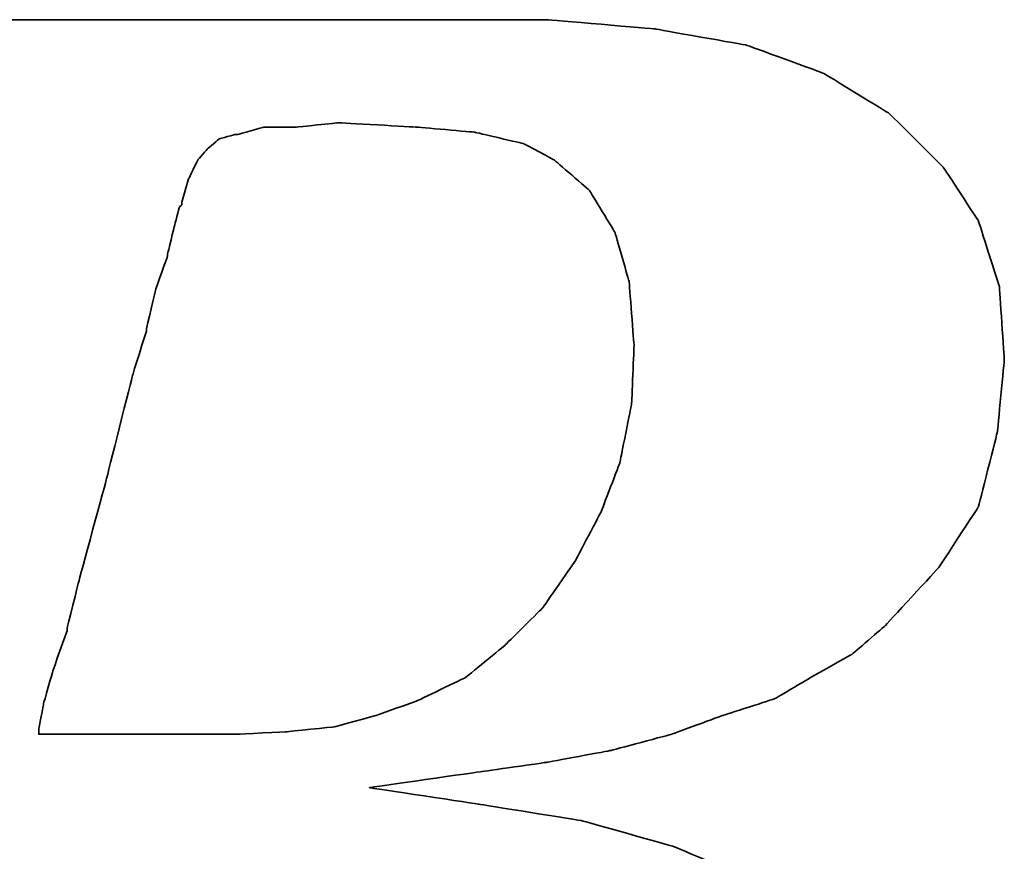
# Model space of a CAD drawing. Header units: millimetres. Extents: x 297 to 544, y 73 to 152.
# Tile 32 of 53: x 472.811 to 473.718, y 96.738 to 97.505. Entities that reach past the tile are written whole.
import ezdxf

# ---------------------------------------------------------------- set-up
doc = ezdxf.new("R2010")
doc.units = ezdxf.units.MM
doc.header["$LTSCALE"] = 0.1
doc.layers.add('DIM', color=4, linetype='CONTINUOUS')
doc.layers.add('layer 1', color=7, linetype='CONTINUOUS')

# ---------------------------------------------------------------- blocks, each defined once
blk = doc.blocks.new('TBI MOTION logo(完整正式版)')
at = {"layer": 'layer 1', "color": 22, "lineweight": 35}
for points, knots in [([(-64.65375, -6.86375), (-64.65375, -6.86375), (-64.84375, -7.29625), (-64.84375, -7.29625), (-64.84375, -7.29625), (-64.84375, -7.29625), (-64.86875, -7.34375), (-64.86875, -7.34375), (-64.86875, -7.34375), (-64.86875, -7.34375), (-64.86875, -7.36875), (-64.86875, -7.36875), (-64.86875, -7.36875), (-64.86875, -7.36875), (-65.15375, -7.65375), (-65.15375, -7.65375), (-65.15375, -7.65375), (-65.15375, -7.65375), (-65.17875, -7.65375), (-65.17875, -7.65375), (-65.17875, -7.65375), (-65.17875, -7.65375), (-65.20375, -7.67875), (-65.20375, -7.67875), (-65.20375, -7.67875), (-65.20375, -7.67875), (-65.58875, -7.87125), (-65.58875, -7.87125), (-65.58875, -7.87125), (-65.58875, -7.87125), (-65.63375, -7.87125), (-65.63375, -7.87125), (-65.63375, -7.87125), (-65.63375, -7.87125), (-65.65875, -7.89375), (-65.65875, -7.89375), (-65.65875, -7.89375), (-65.65875, -7.89375), (-66.09375, -7.94375), (-66.09375, -7.94375), (-66.09375, -7.94375), (-66.09375, -7.94375), (-66.11375, -7.94375), (-66.11375, -7.94375), (-66.11375, -7.94375), (-66.11375, -7.94375), (-66.16375, -7.94375), (-66.16375, -7.94375), (-66.16375, -7.94375), (-66.16375, -7.94375), (-66.30875, -7.94375), (-66.30875, -7.94375), (-66.30875, -7.94375), (-66.30875, -7.94375), (-66.69375, -7.94375), (-66.69375, -7.94375), (-66.69375, -7.94375), (-66.69375, -7.94375), (-67.07375, -7.94375), (-67.07375, -7.94375), (-67.07375, -7.94375), (-67.07375, -7.94375), (-67.12375, -7.94375), (-67.12375, -7.94375), (-67.12375, -7.94375), (-67.12375, -7.94375), (-67.12375, -7.96625), (-67.12375, -7.96625), (-67.12375, -7.96625), (-67.12375, -7.96625), (-67.14875, -7.99125), (-67.14875, -7.99125), (-67.14875, -7.99125), (-67.14875, -7.99125), (-67.24375, -8.34875), (-67.24375, -8.34875), (-67.24375, -8.34875), (-67.24375, -8.34875), (-67.31375, -8.68625), (-67.31375, -8.68625), (-67.31375, -8.68625), (-67.31375, -8.68625), (-67.26875, -8.68625), (-67.26875, -8.68625), (-67.26875, -8.68625), (-67.26875, -8.68625), (-67.07375, -8.68625), (-67.07375, -8.68625), (-67.07375, -8.68625), (-67.07375, -8.68625), (-66.54875, -8.68625), (-66.54875, -8.68625), (-66.54875, -8.68625), (-66.54875, -8.68625), (-65.82625, -8.68625), (-65.82625, -8.68625), (-65.82625, -8.68625), (-65.82625, -8.68625), (-65.01375, -8.68625), (-65.01375, -8.68625), (-65.01375, -8.68625), (-65.01375, -8.68625), (-64.05375, -8.68625), (-64.05375, -8.68625), (-64.05375, -8.68625), (-64.05375, -8.68625), (-62.08375, -8.68625), (-62.08375, -8.68625), (-62.08375, -8.68625), (-62.08375, -8.68625), (-60.06875, -8.68625), (-60.06875, -8.68625), (-60.06875, -8.68625), (-60.06875, -8.68625), (-59.10875, -8.68625), (-59.10875, -8.68625), (-59.10875, -8.68625), (-59.10875, -8.68625), (-58.29375, -8.68625), (-58.29375, -8.68625), (-58.29375, -8.68625), (-58.29375, -8.68625), (-57.57375, -8.68625), (-57.57375, -8.68625), (-57.57375, -8.68625), (-57.57375, -8.68625), (-57.04875, -8.68625), (-57.04875, -8.68625), (-57.04875, -8.68625), (-57.04875, -8.68625), (-56.85375, -8.68625), (-56.85375, -8.68625), (-56.85375, -8.68625), (-56.85375, -8.68625), (-56.70875, -8.68625), (-56.70875, -8.68625), (-56.70875, -8.68625), (-56.70875, -8.68625), (-56.61375, -8.68625), (-56.61375, -8.68625), (-56.61375, -8.68625), (-56.61375, -8.68625), (-56.56875, -8.68625), (-56.56875, -8.68625), (-56.56875, -8.68625), (-56.56875, -8.68625), (-55.65375, -8.63875), (-55.65375, -8.63875), (-55.65375, -8.63875), (-55.65375, -8.63875), (-54.76875, -8.51875), (-54.76875, -8.51875), (-54.76875, -8.51875), (-54.76875, -8.51875), (-53.90375, -8.30375), (-53.90375, -8.30375), (-53.90375, -8.30375), (-53.90375, -8.30375), (-53.08875, -8.03875), (-53.08875, -8.03875), (-53.08875, -8.03875), (-53.08875, -8.03875), (-52.34375, -7.65375), (-52.34375, -7.65375), (-52.34375, -7.65375), (-52.34375, -7.65375), (-51.69875, -7.29625), (-51.69875, -7.29625), (-51.69875, -7.29625), (-51.69875, -7.29625), (-51.21875, -6.91125), (-51.21875, -6.91125), (-51.21875, -6.91125), (-51.21875, -6.91125), (-50.83375, -6.50375), (-50.83375, -6.50375), (-50.83375, -6.50375), (-50.83375, -6.50375), (-50.44875, -5.94875), (-50.44875, -5.94875), (-50.44875, -5.94875), (-50.44875, -5.94875), (-50.13875, -5.30375), (-50.13875, -5.30375), (-50.13875, -5.30375), (-50.13875, -5.30375), (-49.99375, -4.65375), (-49.99375, -4.65375), (-49.99375, -4.65375), (-49.99375, -4.65375), (-49.92375, -3.98375), (-49.92375, -3.98375), (-49.92375, -3.98375), (-49.92375, -3.98375), (-49.99375, -3.19374), (-49.99375, -3.19374), (-49.99375, -3.19374), (-49.99375, -3.19374), (-50.23374, -2.44874), (-50.23374, -2.44874), (-50.23374, -2.44874), (-50.23374, -2.44874), (-50.59375, -1.87374), (-50.59375, -1.87374), (-50.59375, -1.87374), (-50.59375, -1.87374), (-51.09875, -1.31874), (-51.09875, -1.31874), (-51.09875, -1.31874), (-51.09875, -1.31874), (-51.74375, -0.81875), (-51.74375, -0.81875), (-51.74375, -0.81875), (-51.74375, -0.81875), (-52.53875, -0.48125), (-52.53875, -0.48125), (-52.53875, -0.48125), (-52.53875, -0.48125), (-53.47375, -0.21875), (-53.47375, -0.21875), (-53.47375, -0.21875), (-53.47375, -0.21875), (-54.52875, -0.04874), (-54.52875, -0.04874), (-54.52875, -0.04874), (-54.52875, -0.04874), (-55.65375, 0.12125), (-55.65375, 0.12125), (-55.65375, 0.12125), (-55.65375, 0.12125), (-54.50375, 0.28624), (-54.50375, 0.28624), (-54.50375, 0.28624), (-54.50375, 0.28624), (-53.83375, 0.38124), (-53.83375, 0.38124), (-53.83375, 0.38124), (-53.83375, 0.38124), (-53.18375, 0.50125), (-53.18375, 0.50125), (-53.18375, 0.50125), (-53.18375, 0.50125), (-52.55875, 0.66874), (-52.55875, 0.66874), (-52.55875, 0.66874), (-52.55875, 0.66874), (-52.03375, 0.86124), (-52.03375, 0.86124), (-52.03375, 0.86124), (-52.03375, 0.86124), (-51.50374, 1.03124), (-51.50374, 1.03124), (-51.50374, 1.03124), (-51.50374, 1.03124), (-51.09875, 1.27125), (-51.09875, 1.27125), (-51.09875, 1.27125), (-51.09875, 1.27125), (-50.71375, 1.48624), (-50.71375, 1.48624), (-50.71375, 1.48624), (-50.71375, 1.48624), (-50.37625, 1.77625), (-50.37625, 1.77625), (-50.37625, 1.77625), (-50.37625, 1.77625), (-49.82375, 2.37625), (-49.82375, 2.37625), (-49.82375, 2.37625), (-49.82375, 2.37625), (-49.41875, 2.99625), (-49.41875, 2.99625), (-49.41875, 2.99625), (-49.41875, 2.99625), (-49.22375, 3.76625), (-49.22375, 3.76625), (-49.22375, 3.76625), (-49.22375, 3.76625), (-49.15375, 4.50874), (-49.15375, 4.50874), (-49.15375, 4.50874), (-49.15375, 4.50874), (-49.20375, 5.25125), (-49.20375, 5.25125), (-49.20375, 5.25125), (-49.20375, 5.25125), (-49.41875, 5.92625), (-49.41875, 5.92625), (-49.41875, 5.92625), (-49.41875, 5.92625), (-49.77875, 6.47625), (-49.77875, 6.47625), (-49.77875, 6.47625), (-49.77875, 6.47625), (-50.33125, 7.02624), (-50.33125, 7.02624), (-50.33125, 7.02624), (-50.33125, 7.02624), (-51.00125, 7.43625), (-51.00125, 7.43625), (-51.00125, 7.43625), (-51.00125, 7.43625), (-51.79375, 7.72625), (-51.79375, 7.72625), (-51.79375, 7.72625), (-51.79375, 7.72625), (-52.72875, 7.89124), (-52.72875, 7.89124), (-52.72875, 7.89124), (-52.72875, 7.89124), (-53.83375, 7.98625), (-53.83375, 7.98625), (-53.83375, 7.98625), (-53.83375, 7.98625), (-53.92875, 7.98625), (-53.92875, 7.98625), (-53.92875, 7.98625), (-53.92875, 7.98625), (-54.26375, 7.98625), (-54.26375, 7.98625), (-54.26375, 7.98625), (-54.26375, 7.98625), (-54.74375, 7.98625), (-54.74375, 7.98625), (-54.74375, 7.98625), (-54.74375, 7.98625), (-55.36875, 7.98625), (-55.36875, 7.98625), (-55.36875, 7.98625), (-55.36875, 7.98625), (-56.13375, 7.98625), (-56.13375, 7.98625), (-56.13375, 7.98625), (-56.13375, 7.98625), (-56.94875, 7.98625), (-56.94875, 7.98625), (-56.94875, 7.98625), (-56.94875, 7.98625), (-58.77625, 7.98625), (-58.77625, 7.98625), (-58.77625, 7.98625), (-58.77625, 7.98625), (-60.59875, 7.98625), (-60.59875, 7.98625), (-60.59875, 7.98625), (-60.59875, 7.98625), (-61.41375, 7.98625), (-61.41375, 7.98625), (-61.41375, 7.98625), (-61.41375, 7.98625), (-62.17875, 7.98625), (-62.17875, 7.98625), (-62.17875, 7.98625), (-62.17875, 7.98625), (-62.80375, 7.98625), (-62.80375, 7.98625), (-62.80375, 7.98625), (-62.80375, 7.98625), (-63.30625, 7.98625), (-63.30625, 7.98625), (-63.30625, 7.98625), (-63.30625, 7.98625), (-63.57375, 7.98625), (-63.57375, 7.98625), (-63.57375, 7.98625), (-63.57375, 7.98625), (-63.57375, 7.96375), (-63.57375, 7.96375), (-63.57375, 7.96375), (-63.57375, 7.96375), (-63.59875, 7.94125), (-63.59875, 7.94125), (-63.59875, 7.94125), (-63.59875, 7.94125), (-63.69375, 7.55625), (-63.69375, 7.55625), (-63.69375, 7.55625), (-63.69375, 7.55625), (-63.76375, 7.24624), (-63.76375, 7.24624), (-63.76375, 7.24624), (-63.76375, 7.24624), (-63.23875, 7.24624), (-63.23875, 7.24624), (-63.23875, 7.24624), (-63.23875, 7.24624), (-62.75875, 7.24624), (-62.75875, 7.24624), (-62.75875, 7.24624), (-62.75875, 7.24624), (-62.61125, 7.24624), (-62.61125, 7.24624), (-62.61125, 7.24624), (-62.61125, 7.24624), (-62.56625, 7.24624), (-62.56625, 7.24624), (-62.56625, 7.24624), (-62.56625, 7.24624), (-62.22875, 7.24624), (-62.22875, 7.24624), (-62.22875, 7.24624), (-62.22875, 7.24624), (-62.20375, 7.24624), (-62.20375, 7.24624), (-62.20375, 7.24624), (-62.20375, 7.24624), (-62.17875, 7.21875), (-62.17875, 7.21875), (-62.17875, 7.21875), (-62.17875, 7.21875), (-61.96375, 7.17125), (-61.96375, 7.17125), (-61.96375, 7.17125), (-61.96375, 7.17125), (-61.72375, 7.12624), (-61.72375, 7.12624), (-61.72375, 7.12624), (-61.72375, 7.12624), (-61.70375, 7.12624), (-61.70375, 7.12624), (-61.70375, 7.12624), (-61.70375, 7.12624), (-61.55875, 7.07624), (-61.55875, 7.07624), (-61.55875, 7.07624), (-61.55875, 7.07624), (-61.50875, 7.07624), (-61.50875, 7.07624), (-61.50875, 7.07624), (-61.50875, 7.07624), (-61.48375, 7.02624), (-61.48375, 7.02624), (-61.48375, 7.02624), (-61.48375, 7.02624), (-61.31875, 6.83375), (-61.31875, 6.83375), (-61.31875, 6.83375), (-61.31875, 6.83375), (-61.29375, 6.81125), (-61.29375, 6.81125), (-61.29375, 6.81125), (-61.29375, 6.81125), (-61.29375, 6.78625), (-61.29375, 6.78625), (-61.29375, 6.78625), (-61.29375, 6.78625), (-61.19875, 6.50124), (-61.19875, 6.50124), (-61.19875, 6.50124), (-61.19875, 6.50124), (-61.17375, 6.45124), (-61.17375, 6.45124), (-61.17375, 6.45124), (-61.17375, 6.45124), (-61.19875, 6.40625), (-61.19875, 6.40625), (-61.19875, 6.40625), (-61.19875, 6.40625), (-61.26875, 5.99624), (-61.26875, 5.99624), (-61.26875, 5.99624), (-61.26875, 5.99624), (-61.26875, 5.85125), (-61.26875, 5.85125), (-61.26875, 5.85125), (-61.26875, 5.85125), (-61.26875, 5.82625), (-61.26875, 5.82625), (-61.26875, 5.82625), (-61.26875, 5.82625), (-61.29375, 5.80625), (-61.29375, 5.80625), (-61.29375, 5.80625), (-61.29375, 5.80625), (-61.34125, 5.66125), (-61.34125, 5.66125), (-61.34125, 5.66125), (-61.34125, 5.66125), (-61.41375, 5.44625), (-61.41375, 5.44625), (-61.41375, 5.44625), (-61.41375, 5.44625), (-61.48375, 5.15625), (-61.48375, 5.15625), (-61.48375, 5.15625), (-61.48375, 5.15625), (-61.58375, 4.82124), (-61.58375, 4.82124), (-61.58375, 4.82124), (-61.58375, 4.82124), (-61.79875, 4.00375), (-61.79875, 4.00375), (-61.79875, 4.00375), (-61.79875, 4.00375), (-62.05875, 2.99625), (-62.05875, 2.99625), (-62.05875, 2.99625), (-62.05875, 2.99625), (-62.34875, 1.91625), (-62.34875, 1.91625), (-62.34875, 1.91625), (-62.34875, 1.91625), (-62.97375, -0.41124), (-62.97375, -0.41124), (-62.97375, -0.41124), (-62.97375, -0.41124), (-63.59875, -2.75875), (-63.59875, -2.75875), (-63.59875, -2.75875), (-63.59875, -2.75875), (-63.88375, -3.86374), (-63.88375, -3.86374), (-63.88375, -3.86374), (-63.88375, -3.86374), (-64.14875, -4.82374), (-64.14875, -4.82374), (-64.14875, -4.82374), (-64.14875, -4.82374), (-64.36375, -5.64125), (-64.36375, -5.64125), (-64.36375, -5.64125), (-64.36375, -5.64125), (-64.43625, -5.97625), (-64.43625, -5.97625), (-64.43625, -5.97625), (-64.43625, -5.97625), (-64.50875, -6.28625), (-64.50875, -6.28625), (-64.50875, -6.28625), (-64.50875, -6.28625), (-64.50875, -6.30875), (-64.50875, -6.30875), (-64.50875, -6.30875), (-64.50875, -6.30875), (-64.57875, -6.50375), (-64.57875, -6.50375), (-64.57875, -6.50375), (-64.57875, -6.50375), (-64.62875, -6.69625), (-64.62875, -6.69625), (-64.62875, -6.69625), (-64.62875, -6.69625), (-64.62875, -6.76875), (-64.62875, -6.76875), (-64.62875, -6.76875), (-64.62875, -6.76875), (-64.62875, -6.81375), (-64.62875, -6.81375), (-64.62875, -6.81375), (-64.62875, -6.81375), (-64.62875, -6.83875), (-64.62875, -6.83875), (-64.62875, -6.83875), (-64.62875, -6.83875), (-64.65375, -6.86375), (-64.65375, -6.86375)], [0, 0, 0, 0, 0.00719424, 0.00719424, 0.00719424, 0.00719425, 0.01438849, 0.01438849, 0.01438849, 0.0143885, 0.02158273, 0.02158273, 0.02158273, 0.02158274, 0.02877698, 0.02877698, 0.02877698, 0.02877699, 0.03597122, 0.03597122, 0.03597122, 0.03597123, 0.04316547, 0.04316547, 0.04316547, 0.04316548, 0.05035971, 0.05035971, 0.05035971, 0.05035972, 0.05755396, 0.05755396, 0.05755396, 0.05755397, 0.0647482, 0.0647482, 0.0647482, 0.06474821, 0.07194245, 0.07194245, 0.07194245, 0.07194246, 0.07913669, 0.07913669, 0.07913669, 0.0791367, 0.08633094, 0.08633094, 0.08633094, 0.08633095, 0.09352518, 0.09352518, 0.09352518, 0.09352519, 0.10071942, 0.10071942, 0.10071942, 0.10071943, 0.10791367, 0.10791367, 0.10791367, 0.10791368, 0.11510791, 0.11510791, 0.11510791, 0.11510792, 0.12230216, 0.12230216, 0.12230216, 0.12230217, 0.1294964, 0.1294964, 0.1294964, 0.12949641, 0.13669065, 0.13669065, 0.13669065, 0.13669066, 0.14388489, 0.14388489, 0.14388489, 0.1438849, 0.15107914, 0.15107914, 0.15107914, 0.15107915, 0.15827338, 0.15827338, 0.15827338, 0.15827339, 0.16546763, 0.16546763, 0.16546763, 0.16546764, 0.17266187, 0.17266187, 0.17266187, 0.17266188, 0.17985612, 0.17985612, 0.17985612, 0.17985613, 0.18705036, 0.18705036, 0.18705036, 0.18705037, 0.1942446, 0.1942446, 0.1942446, 0.19424461, 0.20143885, 0.20143885, 0.20143885, 0.20143886, 0.20863309, 0.20863309, 0.20863309, 0.2086331, 0.21582734, 0.21582734, 0.21582734, 0.21582735, 0.22302158, 0.22302158, 0.22302158, 0.22302159, 0.23021583, 0.23021583, 0.23021583, 0.23021584, 0.23741007, 0.23741007, 0.23741007, 0.23741008, 0.24460432, 0.24460432, 0.24460432, 0.24460433, 0.25179856, 0.25179856, 0.25179856, 0.25179857, 0.25899281, 0.25899281, 0.25899281, 0.25899282, 0.26618705, 0.26618705, 0.26618705, 0.26618706, 0.27338129, 0.27338129, 0.27338129, 0.2733813, 0.28057554, 0.28057554, 0.28057554, 0.28057555, 0.28776978, 0.28776978, 0.28776978, 0.28776979, 0.29496403, 0.29496403, 0.29496403, 0.29496404, 0.30215827, 0.30215827, 0.30215827, 0.30215828, 0.30935252, 0.30935252, 0.30935252, 0.30935253, 0.31654676, 0.31654676, 0.31654676, 0.31654677, 0.32374101, 0.32374101, 0.32374101, 0.32374102, 0.33093525, 0.33093525, 0.33093525, 0.33093526, 0.3381295, 0.3381295, 0.3381295, 0.33812951, 0.34532374, 0.34532374, 0.34532374, 0.34532375, 0.35251799, 0.35251799, 0.35251799, 0.352518, 0.35971223, 0.35971223, 0.35971223, 0.35971224, 0.36690647, 0.36690647, 0.36690647, 0.36690648, 0.37410072, 0.37410072, 0.37410072, 0.37410073, 0.38129496, 0.38129496, 0.38129496, 0.38129497, 0.38848921, 0.38848921, 0.38848921, 0.38848922, 0.39568345, 0.39568345, 0.39568345, 0.39568346, 0.4028777, 0.4028777, 0.4028777, 0.40287771, 0.41007194, 0.41007194, 0.41007194, 0.41007195, 0.41726619, 0.41726619, 0.41726619, 0.4172662, 0.42446043, 0.42446043, 0.42446043, 0.42446044, 0.43165468, 0.43165468, 0.43165468, 0.43165469, 0.43884892, 0.43884892, 0.43884892, 0.43884893, 0.44604317, 0.44604317, 0.44604317, 0.44604318, 0.45323741, 0.45323741, 0.45323741, 0.45323742, 0.46043165, 0.46043165, 0.46043165, 0.46043166, 0.4676259, 0.4676259, 0.4676259, 0.46762591, 0.47482014, 0.47482014, 0.47482014, 0.47482015, 0.48201439, 0.48201439, 0.48201439, 0.4820144, 0.48920863, 0.48920863, 0.48920863, 0.48920864, 0.49640288, 0.49640288, 0.49640288, 0.49640289, 0.50359712, 0.50359712, 0.50359712, 0.50359713, 0.51079137, 0.51079137, 0.51079137, 0.51079138, 0.51798561, 0.51798561, 0.51798561, 0.51798562, 0.52517986, 0.52517986, 0.52517986, 0.52517987, 0.5323741, 0.5323741, 0.5323741, 0.53237411, 0.53956835, 0.53956835, 0.53956835, 0.53956836, 0.54676259, 0.54676259, 0.54676259, 0.5467626, 0.55395683, 0.55395683, 0.55395683, 0.55395684, 0.56115108, 0.56115108, 0.56115108, 0.56115109, 0.56834532, 0.56834532, 0.56834532, 0.56834533, 0.57553957, 0.57553957, 0.57553957, 0.57553958, 0.58273381, 0.58273381, 0.58273381, 0.58273382, 0.58992806, 0.58992806, 0.58992806, 0.58992807, 0.5971223, 0.5971223, 0.5971223, 0.59712231, 0.60431655, 0.60431655, 0.60431655, 0.60431656, 0.61151079, 0.61151079, 0.61151079, 0.6115108, 0.61870504, 0.61870504, 0.61870504, 0.61870505, 0.62589928, 0.62589928, 0.62589928, 0.62589929, 0.63309353, 0.63309353, 0.63309353, 0.63309354, 0.64028777, 0.64028777, 0.64028777, 0.64028778, 0.64748201, 0.64748201, 0.64748201, 0.64748202, 0.65467626, 0.65467626, 0.65467626, 0.65467627, 0.6618705, 0.6618705, 0.6618705, 0.66187051, 0.66906475, 0.66906475, 0.66906475, 0.66906476, 0.67625899, 0.67625899, 0.67625899, 0.676259, 0.68345324, 0.68345324, 0.68345324, 0.68345325, 0.69064748, 0.69064748, 0.69064748, 0.69064749, 0.69784173, 0.69784173, 0.69784173, 0.69784174, 0.70503597, 0.70503597, 0.70503597, 0.70503598, 0.71223022, 0.71223022, 0.71223022, 0.71223023, 0.71942446, 0.71942446, 0.71942446, 0.71942447, 0.72661871, 0.72661871, 0.72661871, 0.72661872, 0.73381295, 0.73381295, 0.73381295, 0.73381296, 0.74100719, 0.74100719, 0.74100719, 0.7410072, 0.74820144, 0.74820144, 0.74820144, 0.74820145, 0.75539568, 0.75539568, 0.75539568, 0.75539569, 0.76258993, 0.76258993, 0.76258993, 0.76258994, 0.76978417, 0.76978417, 0.76978417, 0.76978418, 0.77697842, 0.77697842, 0.77697842, 0.77697843, 0.78417266, 0.78417266, 0.78417266, 0.78417267, 0.79136691, 0.79136691, 0.79136691, 0.79136692, 0.79856115, 0.79856115, 0.79856115, 0.79856116, 0.8057554, 0.8057554, 0.8057554, 0.80575541, 0.81294964, 0.81294964, 0.81294964, 0.81294965, 0.82014388, 0.82014388, 0.82014388, 0.82014389, 0.82733813, 0.82733813, 0.82733813, 0.82733814, 0.83453237, 0.83453237, 0.83453237, 0.83453238, 0.84172662, 0.84172662, 0.84172662, 0.84172663, 0.84892086, 0.84892086, 0.84892086, 0.84892087, 0.85611511, 0.85611511, 0.85611511, 0.85611512, 0.86330935, 0.86330935, 0.86330935, 0.86330936, 0.8705036, 0.8705036, 0.8705036, 0.87050361, 0.87769784, 0.87769784, 0.87769784, 0.87769785, 0.88489209, 0.88489209, 0.88489209, 0.8848921, 0.89208633, 0.89208633, 0.89208633, 0.89208634, 0.89928058, 0.89928058, 0.89928058, 0.89928059, 0.90647482, 0.90647482, 0.90647482, 0.90647483, 0.91366906, 0.91366906, 0.91366906, 0.91366907, 0.92086331, 0.92086331, 0.92086331, 0.92086332, 0.92805755, 0.92805755, 0.92805755, 0.92805756, 0.9352518, 0.9352518, 0.9352518, 0.93525181, 0.94244604, 0.94244604, 0.94244604, 0.94244605, 0.94964029, 0.94964029, 0.94964029, 0.9496403, 0.95683453, 0.95683453, 0.95683453, 0.95683454, 0.96402878, 0.96402878, 0.96402878, 0.96402879, 0.97122302, 0.97122302, 0.97122302, 0.97122303, 0.97841727, 0.97841727, 0.97841727, 0.97841728, 0.98561151, 0.98561151, 0.98561151, 0.98561152, 0.99280576, 0.99280576, 0.99280576, 0.99280577, 1, 1, 1, 1]), ([(-57.50375, 6.35625), (-57.50375, 6.35625), (-57.57375, 6.11625), (-57.57375, 6.11625), (-57.57375, 6.11625), (-57.57375, 6.11625), (-57.57375, 6.09125), (-57.57375, 6.09125), (-57.57375, 6.09125), (-57.57375, 6.09125), (-57.59875, 6.06625), (-57.59875, 6.06625), (-57.59875, 6.06625), (-57.59875, 6.06625), (-57.64875, 5.87625), (-57.64875, 5.87625), (-57.64875, 5.87625), (-57.64875, 5.87625), (-57.71875, 5.58875), (-57.71875, 5.58875), (-57.71875, 5.58875), (-57.71875, 5.58875), (-57.71875, 5.56625), (-57.71875, 5.56625), (-57.71875, 5.56625), (-57.71875, 5.56625), (-57.83875, 5.23125), (-57.83875, 5.23125), (-57.83875, 5.23125), (-57.83875, 5.23125), (-57.93625, 4.82124), (-57.93625, 4.82124), (-57.93625, 4.82124), (-57.93625, 4.82124), (-57.93625, 4.79624), (-57.93625, 4.79624), (-57.93625, 4.79624), (-57.93625, 4.79624), (-58.07875, 4.34125), (-58.07875, 4.34125), (-58.07875, 4.34125), (-58.07875, 4.34125), (-58.34375, 3.28625), (-58.34375, 3.28625), (-58.34375, 3.28625), (-58.34375, 3.28625), (-58.62875, 2.23124), (-58.62875, 2.23124), (-58.62875, 2.23124), (-58.62875, 2.23124), (-58.74875, 1.75125), (-58.74875, 1.75125), (-58.74875, 1.75125), (-58.74875, 1.75125), (-58.74875, 1.72625), (-58.74875, 1.72625), (-58.74875, 1.72625), (-58.74875, 1.72625), (-58.89375, 1.31625), (-58.89375, 1.31625), (-58.89375, 1.31625), (-58.89375, 1.31625), (-58.98875, 0.98124), (-58.98875, 0.98124), (-58.98875, 0.98124), (-58.98875, 0.98124), (-59.03875, 0.71625), (-59.03875, 0.71625), (-59.03875, 0.71625), (-59.03875, 0.71625), (-59.03875, 0.66874), (-59.03875, 0.66874), (-59.03875, 0.66874), (-59.03875, 0.66874), (-58.91875, 0.66874), (-58.91875, 0.66874), (-58.91875, 0.66874), (-58.91875, 0.66874), (-58.53375, 0.66874), (-58.53375, 0.66874), (-58.53375, 0.66874), (-58.53375, 0.66874), (-58.10375, 0.66874), (-58.10375, 0.66874), (-58.10375, 0.66874), (-58.10375, 0.66874), (-57.66875, 0.66874), (-57.66875, 0.66874), (-57.66875, 0.66874), (-57.66875, 0.66874), (-57.33375, 0.66874), (-57.33375, 0.66874), (-57.33375, 0.66874), (-57.33375, 0.66874), (-57.09375, 0.66874), (-57.09375, 0.66874), (-57.09375, 0.66874), (-57.09375, 0.66874), (-56.99875, 0.66874), (-56.99875, 0.66874), (-56.99875, 0.66874), (-56.99875, 0.66874), (-56.49375, 0.69374), (-56.49375, 0.69374), (-56.49375, 0.69374), (-56.49375, 0.69374), (-56.01375, 0.74374), (-56.01375, 0.74374), (-56.01375, 0.74374), (-56.01375, 0.74374), (-55.58375, 0.86124), (-55.58375, 0.86124), (-55.58375, 0.86124), (-55.58375, 0.86124), (-55.17375, 1.00624), (-55.17375, 1.00624), (-55.17375, 1.00624), (-55.17375, 1.00624), (-54.67375, 1.24625), (-54.67375, 1.24625), (-54.67375, 1.24625), (-54.67375, 1.24625), (-54.26375, 1.58124), (-54.26375, 1.58124), (-54.26375, 1.58124), (-54.26375, 1.58124), (-53.87875, 1.96374), (-53.87875, 1.96374), (-53.87875, 1.96374), (-53.87875, 1.96374), (-53.54375, 2.44625), (-53.54375, 2.44625), (-53.54375, 2.44625), (-53.54375, 2.44625), (-53.27875, 2.95125), (-53.27875, 2.95125), (-53.27875, 2.95125), (-53.27875, 2.95125), (-53.08875, 3.45124), (-53.08875, 3.45124), (-53.08875, 3.45124), (-53.08875, 3.45124), (-52.96875, 4.05124), (-52.96875, 4.05124), (-52.96875, 4.05124), (-52.96875, 4.05124), (-52.94375, 4.65125), (-52.94375, 4.65125), (-52.94375, 4.65125), (-52.94375, 4.65125), (-52.99375, 5.30125), (-52.99375, 5.30125), (-52.99375, 5.30125), (-52.99375, 5.30125), (-53.13875, 5.80625), (-53.13875, 5.80625), (-53.13875, 5.80625), (-53.13875, 5.80625), (-53.39875, 6.23625), (-53.39875, 6.23625), (-53.39875, 6.23625), (-53.39875, 6.23625), (-53.75875, 6.54875), (-53.75875, 6.54875), (-53.75875, 6.54875), (-53.75875, 6.54875), (-54.07375, 6.71625), (-54.07375, 6.71625), (-54.07375, 6.71625), (-54.07375, 6.71625), (-54.57375, 6.83375), (-54.57375, 6.83375), (-54.57375, 6.83375), (-54.57375, 6.83375), (-55.17375, 6.88625), (-55.17375, 6.88625), (-55.17375, 6.88625), (-55.17375, 6.88625), (-55.96875, 6.93125), (-55.96875, 6.93125), (-55.96875, 6.93125), (-55.96875, 6.93125), (-56.39875, 6.88625), (-56.39875, 6.88625), (-56.39875, 6.88625), (-56.39875, 6.88625), (-56.42125, 6.88625), (-56.42125, 6.88625), (-56.42125, 6.88625), (-56.42125, 6.88625), (-56.73375, 6.88625), (-56.73375, 6.88625), (-56.73375, 6.88625), (-56.73375, 6.88625), (-56.99875, 6.81125), (-56.99875, 6.81125), (-56.99875, 6.81125), (-56.99875, 6.81125), (-57.02375, 6.81125), (-57.02375, 6.81125), (-57.02375, 6.81125), (-57.02375, 6.81125), (-57.18875, 6.76625), (-57.18875, 6.76625), (-57.18875, 6.76625), (-57.18875, 6.76625), (-57.30875, 6.66625), (-57.30875, 6.66625), (-57.30875, 6.66625), (-57.30875, 6.66625), (-57.40875, 6.54875), (-57.40875, 6.54875), (-57.40875, 6.54875), (-57.40875, 6.54875), (-57.50375, 6.35625), (-57.50375, 6.35625)], [0, 0, 0, 0, 0.01851852, 0.01851852, 0.01851852, 0.01851853, 0.03703704, 0.03703704, 0.03703704, 0.03703705, 0.05555556, 0.05555556, 0.05555556, 0.05555557, 0.07407407, 0.07407407, 0.07407407, 0.07407408, 0.09259259, 0.09259259, 0.09259259, 0.0925926, 0.11111111, 0.11111111, 0.11111111, 0.11111112, 0.12962963, 0.12962963, 0.12962963, 0.12962964, 0.14814815, 0.14814815, 0.14814815, 0.14814816, 0.16666667, 0.16666667, 0.16666667, 0.16666668, 0.18518519, 0.18518519, 0.18518519, 0.1851852, 0.2037037, 0.2037037, 0.2037037, 0.20370371, 0.22222222, 0.22222222, 0.22222222, 0.22222223, 0.24074074, 0.24074074, 0.24074074, 0.24074075, 0.25925926, 0.25925926, 0.25925926, 0.25925927, 0.27777778, 0.27777778, 0.27777778, 0.27777779, 0.2962963, 0.2962963, 0.2962963, 0.29629631, 0.31481481, 0.31481481, 0.31481481, 0.31481482, 0.33333333, 0.33333333, 0.33333333, 0.33333334, 0.35185185, 0.35185185, 0.35185185, 0.35185186, 0.37037037, 0.37037037, 0.37037037, 0.37037038, 0.38888889, 0.38888889, 0.38888889, 0.3888889, 0.40740741, 0.40740741, 0.40740741, 0.40740742, 0.42592593, 0.42592593, 0.42592593, 0.42592594, 0.44444444, 0.44444444, 0.44444444, 0.44444445, 0.46296296, 0.46296296, 0.46296296, 0.46296297, 0.48148148, 0.48148148, 0.48148148, 0.48148149, 0.5, 0.5, 0.5, 0.50000001, 0.51851852, 0.51851852, 0.51851852, 0.51851853, 0.53703704, 0.53703704, 0.53703704, 0.53703705, 0.55555556, 0.55555556, 0.55555556, 0.55555557, 0.57407407, 0.57407407, 0.57407407, 0.57407408, 0.59259259, 0.59259259, 0.59259259, 0.5925926, 0.61111111, 0.61111111, 0.61111111, 0.61111112, 0.62962963, 0.62962963, 0.62962963, 0.62962964, 0.64814815, 0.64814815, 0.64814815, 0.64814816, 0.66666667, 0.66666667, 0.66666667, 0.66666668, 0.68518519, 0.68518519, 0.68518519, 0.6851852, 0.7037037, 0.7037037, 0.7037037, 0.70370371, 0.72222222, 0.72222222, 0.72222222, 0.72222223, 0.74074074, 0.74074074, 0.74074074, 0.74074075, 0.75925926, 0.75925926, 0.75925926, 0.75925927, 0.77777778, 0.77777778, 0.77777778, 0.77777779, 0.7962963, 0.7962963, 0.7962963, 0.79629631, 0.81481481, 0.81481481, 0.81481481, 0.81481482, 0.83333333, 0.83333333, 0.83333333, 0.83333334, 0.85185185, 0.85185185, 0.85185185, 0.85185186, 0.87037037, 0.87037037, 0.87037037, 0.87037038, 0.88888889, 0.88888889, 0.88888889, 0.8888889, 0.90740741, 0.90740741, 0.90740741, 0.90740742, 0.92592593, 0.92592593, 0.92592593, 0.92592594, 0.94444444, 0.94444444, 0.94444444, 0.94444445, 0.96296296, 0.96296296, 0.96296296, 0.96296297, 0.98148148, 0.98148148, 0.98148148, 0.98148149, 1, 1, 1, 1])]:
    blk.add_open_spline(points, degree=3, knots=knots, dxfattribs=at)

msp = doc.modelspace()

# ---------------------------------------------------------------- block references
at = {"layer": 'DIM', "color": 7, "xscale": 0.090033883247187, "yscale": 0.090033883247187, "zscale": 0.090033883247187}
msp.add_blockref('TBI MOTION logo(完整正式版)', (478.14353, 96.78562), dxfattribs=at)

doc.saveas('drawing.dxf')
